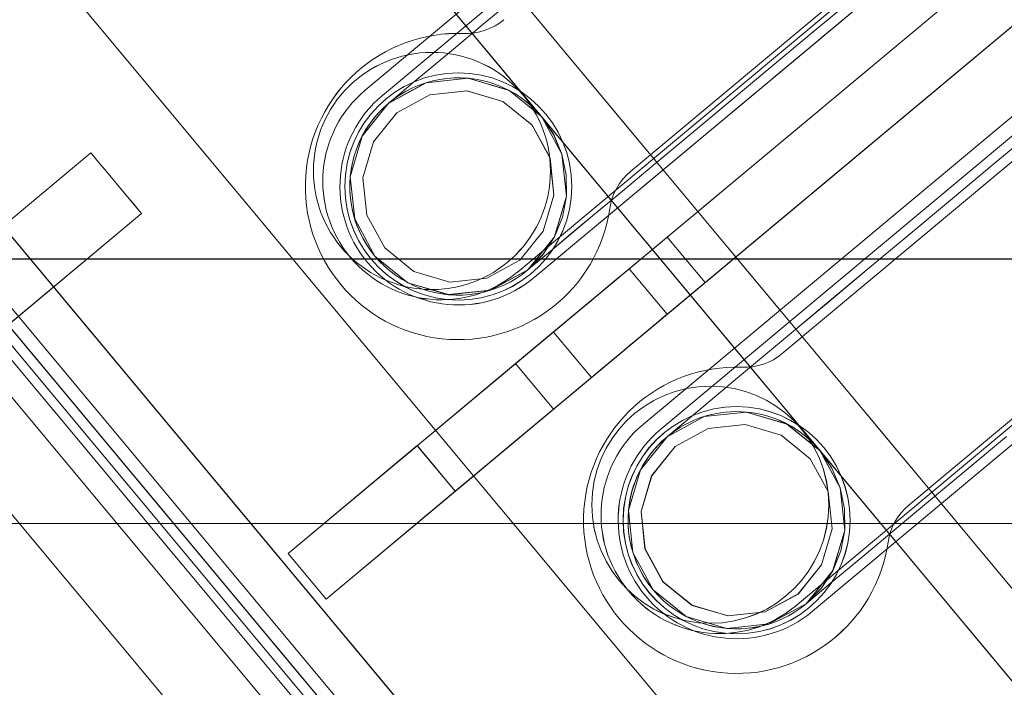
# Model space of a CAD drawing. Header units: millimetres. Extents: x -125266 to 274256, y -711690 to -301689.
# Tile 69 of 256: x -53535 to -53485, y -360831 to -360797. Entities that reach past the tile are written whole.
import ezdxf

# ---------------------------------------------------------------- set-up
doc = ezdxf.new("R2010")
doc.units = ezdxf.units.MM
doc.linetypes.add('CONTINOUS', pattern=[0])
for name, color, linetype, lineweight in [('AD Wall', 8, 'Continuous', 15), ('ARCH', 7, 'Continuous', 0), ('Equipment', 8, 'Continuous', 0), ('HVAC', 170, 'Continuous', 5), ('MEPTEK HVAC-Kitchen Fresh Air Duct', 3, 'Continuous', 30), ('MEPTEK SA DUCT', 6, 'Continuous', 9), ('MEPTEK-TEXT1', 7, 'Continuous', 30)]:
    doc.layers.add(name, color=color, linetype=linetype, lineweight=lineweight)
doc.layers.add('Light Equipment', color=8, linetype='Continuous')
doc.styles.get("Standard").update_dxf_attribs({"font": 'ARIALN.TTF'})
doc.styles.add('Times New Roman', font='times.ttf', dxfattribs={"height": 150})
doc.dimstyles.new('ARA-125', dxfattribs={"dimtxt": 200, "dimasz": 75, "dimexe": 0, "dimexo": 75, "dimgap": 7.5, "dimtad": 0, "dimdec": 0, "dimrnd": 5, "dimdsep": 46, "dimtxsty": 'Times New Roman', "dimblk": 'ARCHTICK', "dimcen": 56.25, "dimdle": 56.25, "dimclrd": 256, "dimclre": 256, "dimclrt": 256, "dimazin": 3, "dimtfac": 1, "dimtdec": 0, "dimtix": 1, "dimtmove": 1, "dimatfit": 3, "dimfxl": 0, "dimtolj": 1, "dimlwd": -1, "dimlwe": 0, "dimarcsym": 0})
pattern_1 = [(22.867872, (419150.544, -703283.92), (-30.845707, 73.1364), [])]

# ---------------------------------------------------------------- blocks, each defined once
blk = doc.blocks.new('A$Cf0359734')
at = {"layer": 'Equipment', "extrusion": (0, 0, -1), "elevation": -15}
for points in [[(-610.078, 1224.798, -3.802846), (-1131.035, 947.449, 3.802846)], [(-563.585, 1106.137, -3.146449), (-1057.949, 842.946, 3.146449)], [(-383.149, 416.084, -2.242091), (-393.33, 410.664, 2.242091)], [(-379.604, 411.54, -0.9995), (-390.198, 405.9, 0.9995)], [(-380.508, 411.625, -0.9995), (-391.102, 405.985, 0.9995)], [(-402.57, 405.745, -2.242091), (-412.751, 400.324, 2.242091)], [(-399.026, 401.201, -0.9995), (-409.62, 395.561, 0.9995)], [(-399.93, 401.286, -0.9995), (-410.523, 395.646, 0.9995)]]:
    blk.add_lwpolyline(points, format="xyb", close=True, dxfattribs=at)
for points in [[(-591.722, 1158.987, -3.538831), (-1086.084, 895.797), (-1091.774, 906.486), (-1091.58, 906.121), (-1086.084, 895.797), (-1084.559, 898.382), (-1083.015, 900.957), (-1081.46, 903.525), (-1079.888, 906.087), (-1078.303, 908.636), (-1076.702, 911.181)], [(-1077.22, 914.233), (-1087.359, 908.836), (-1091.168, 906.808, 3.626728), (-598.019, 1169.352)], [(-597.218, 1169.311, -3.616317), (-1091.58, 906.121), (-1091.532, 906.208), (-1091.475, 906.293), (-1091.426, 906.38), (-1091.369, 906.465), (-1091.32, 906.552), (-1091.272, 906.639), (-1091.215, 906.724), (-1091.168, 906.808), (-598.022, 1169.351)], [(-597.218, 1169.31, -3.616317), (-1091.582, 906.12, 3.616317), (-597.219, 1169.312)], [(-591.722, 1158.988, -3.538831), (-1086.084, 895.795), (-1084.554, 898.384), (-1083.015, 900.956), (-1081.455, 903.526), (-1079.889, 906.086), (-1078.304, 908.635), (-1076.703, 911.179)], [(-599.158, 1041.719, -0.011713), (-984.646, 836.489), (-990.409, 833.326), (-995.883, 829.759), (-1000.962, 825.886), (-1005.713, 821.665), (-1011.224, 815.871), (-1016.164, 809.592), (-1020.378, 803.047), (-1023.979, 796.101), (-1025.529, 792.694), (-1080.437, 895.526, 3.572618), (-594.649, 1154.151, -3.572618), (-1080.436, 895.526, 3.572618), (-594.65, 1154.151, -3.572618), (-1080.31, 895.593), (-1031.842, 804.552), (-1031.857, 804.516), (-1031.842, 804.552)], [(-546.271, 1063.035, -2.890001), (-1031.776, 804.429), (-1025.527, 792.692)], [(-400.79, 425.248), (-399.443, 422.717), (-398.129, 420.25), (-396.867, 417.878), (-395.677, 415.644), (-394.578, 413.58), (-393.589, 411.721), (-392.723, 410.096), (-391.996, 408.73), (-391.418, 407.645), (-390.998, 406.856), (-390.745, 406.379), (-390.66, 406.22), (-391.069, 407.219), (-391.279, 408.276), (-391.274, 409.352), (-391.062, 410.409), (-390.648, 411.405), (-390.051, 412.3), (-389.287, 413.06), (-388.39, 413.66, -1), (-383.221, 403.95), (-385.276, 403.331), (-387.409, 403.548), (-389.3, 404.559), (-390.661, 406.22), (-389.301, 404.559), (-387.407, 403.542), (-385.277, 403.331), (-383.221, 403.95), (-381.56, 405.31), (-380.541, 407.198), (-380.332, 409.334), (-380.951, 411.391), (-381.036, 411.55), (-381.29, 412.027), (-381.71, 412.815), (-382.287, 413.901), (-383.015, 415.267), (-383.88, 416.892), (-384.869, 418.75)], [(-416.288, 407.539), (-415.099, 405.304), (-414, 403.24), (-413.01, 401.381), (-412.145, 399.756), (-411.418, 398.39), (-410.84, 397.305), (-410.42, 396.516), (-410.166, 396.04), (-410.082, 395.881), (-410.491, 396.879), (-410.701, 397.936), (-410.696, 399.012), (-410.484, 400.07), (-410.07, 401.065), (-409.473, 401.96), (-408.709, 402.72), (-407.812, 403.32, -1), (-402.642, 393.61), (-404.698, 392.992), (-406.831, 393.208), (-408.722, 394.219), (-410.082, 395.88), (-408.722, 394.219), (-406.829, 393.203), (-404.698, 392.991), (-402.643, 393.61), (-400.982, 394.97), (-399.962, 396.858), (-399.754, 398.994), (-400.373, 401.052), (-400.457, 401.21), (-400.711, 401.687), (-401.131, 402.476), (-401.709, 403.561), (-402.436, 404.927), (-403.301, 406.552), (-404.291, 408.411), (-405.39, 410.475), (-406.579, 412.71), (-407.842, 415.081), (-409.156, 417.549), (-410.503, 420.079), (-411.861, 422.631)]]:
    blk.add_lwpolyline(points, format="xyb", dxfattribs=at)
for points in [[(-288.208, 537.808), (-245.91, 458.357), (-697.898, 217.725)], [(-384.819, 388.347), (-424.07, 462.075)], [(-387.467, 386.937), (-426.719, 460.665)], [(-695.079, 212.429), (-243.09, 453.06), (-245.909, 458.355), (-243.09, 453.06)], [(-740.196, 297.177), (-697.897, 217.726), (-692.603, 220.544), (-697.897, 217.726), (-245.909, 458.357)], [(-694.774, 226.756), (-694.453, 226.153), (-694.142, 225.57), (-693.858, 225.036), (-693.61, 224.57), (-693.404, 224.183), (-693.252, 223.897), (-693.159, 223.723), (-693.128, 223.664), (-253.501, 457.714)], [(-252.091, 455.066), (-691.718, 221.016), (-691.777, 221.127), (-691.952, 221.455), (-692.233, 221.984), (-692.611, 222.694), (-693.076, 223.567), (-693.603, 224.557), (-694.175, 225.632), (-694.773, 226.755)], [(-687.831, 226.484), (-258.794, 454.897)], [(-243.089, 453.061), (-695.078, 212.43), (-697.896, 217.724), (-695.078, 212.43)], [(-683.994, 224.535), (-258.086, 451.283)], [(-258.65, 452.342), (-684.559, 225.595), (-683.995, 224.536)], [(-258.65, 452.342), (-684.559, 225.595)], [(-257.384, 452.248), (-686.421, 223.835), (-687.454, 223.286), (-688.449, 222.756), (-689.365, 222.268), (-690.164, 221.843), (-690.826, 221.49), (-691.313, 221.231), (-691.615, 221.07), (-691.716, 221.017)], [(-257.206, 451.21), (-256.642, 450.151), (-686.437, 221.335), (-256.642, 450.151)], [(-684.558, 225.594), (-683.995, 224.535), (-258.086, 451.283)], [(-417.021, 448.834), (-412.322, 440.008), (-414.969, 438.599), (-412.322, 440.008), (-396.569, 410.418)], [(-399.218, 409.008), (-414.971, 438.598), (-419.67, 447.424)], [(-383.147, 416.086), (-383.147, 416.086)], [(-393.597, 412.792), (-393.597, 412.792)], [(-379.604, 411.538), (-379.604, 411.538)], [(-380.508, 411.627), (-380.508, 411.627)], [(-393.333, 410.663), (-393.333, 410.663)], [(-391.87, 401.591), (-396.568, 410.417), (-399.215, 409.007), (-396.568, 410.417)], [(-396.57, 410.414), (-396.57, 410.414)], [(-399.217, 409.006), (-394.518, 400.181)], [(-399.218, 409.005), (-399.218, 409.005)], [(-398.042, 406.799), (-395.395, 408.209)], [(-404.185, 407.155), (-404.185, 407.155)], [(-391.102, 405.987), (-391.102, 405.987)], [(-390.198, 405.898), (-390.198, 405.898)], [(-402.571, 405.745), (-402.571, 405.745)], [(-393.043, 403.796), (-395.69, 402.386)], [(-367.923, 403.37), (-362.401, 392.998)], [(-413.016, 402.454), (-413.016, 402.454)], [(-365.932, 391.117), (-371.453, 401.488)], [(-391.869, 401.589), (-388.824, 395.871)], [(-391.872, 401.589), (-391.872, 401.589)], [(-399.023, 401.199), (-399.023, 401.199)], [(-399.932, 401.286), (-399.932, 401.286)], [(-394.517, 400.179), (-391.473, 394.461)], [(-394.519, 400.179), (-394.519, 400.179)], [(-412.752, 400.325), (-412.752, 400.325)], [(-388.823, 395.869), (-384.818, 388.345)], [(-387.467, 386.935), (-391.472, 394.458), (-388.825, 395.868)], [(-409.617, 395.559), (-409.617, 395.559)], [(-410.526, 395.646), (-410.526, 395.646)], [(-384.822, 388.348), (-384.822, 388.348)], [(-387.47, 386.938), (-387.47, 386.938)]]:
    blk.add_lwpolyline(points, dxfattribs=at)
for points in [[(-696.698, 249.523), (-698.107, 252.171), (-274.369, 477.762), (-698.107, 252.171), (-698.135, 252.224), (-698.214, 252.372), (-698.344, 252.615), (-698.519, 252.944), (-698.733, 253.346), (-698.978, 253.806), (-699.243, 254.304), (-699.516, 254.818), (-699.243, 254.304), (-698.978, 253.806), (-698.733, 253.346), (-698.519, 252.944), (-698.344, 252.615), (-698.214, 252.372), (-698.135, 252.224), (-698.107, 252.171)], [(-698.106, 252.17), (-696.697, 249.522), (-272.959, 475.114), (-696.697, 249.522)], [(-698.105, 252.172), (-697.936, 252.262), (-697.438, 252.527), (-696.617, 252.964), (-695.521, 253.547), (-694.182, 254.26), (-692.657, 255.072), (-691, 255.954), (-689.279, 256.87), (-283.198, 473.062), (-689.279, 256.87), (-691, 255.954), (-692.657, 255.072), (-694.182, 254.26), (-695.521, 253.547), (-696.617, 252.964), (-697.438, 252.527), (-697.936, 252.262)], [(-281.788, 470.414), (-687.87, 254.222)], [(-676.784, 243.922), (-280.767, 454.755)], [(-401.694, 453.031), (-379.605, 411.54)], [(-402.128, 452.232), (-380.509, 411.625)], [(-687.001, 222.394), (-257.206, 451.21)], [(-390.198, 405.899), (-412.287, 447.391)], [(-391.103, 405.987), (-412.722, 446.594)], [(-421.116, 442.691), (-399.027, 401.2)], [(-421.549, 441.892), (-399.93, 401.285)], [(-393.593, 412.792), (-408.464, 440.724)], [(-409.619, 395.56), (-431.709, 437.051)], [(-410.524, 395.647), (-432.143, 436.254)], [(-419.059, 435.087), (-404.188, 407.154)], [(-413.014, 402.452), (-427.885, 430.385)], [(-384.766, 417.493), (-384.626, 417.255), (-384.467, 417.034), (-384.285, 416.832), (-384.087, 416.638), (-383.873, 416.467), (-383.644, 416.317), (-383.399, 416.189), (-383.147, 416.085), (-383.399, 416.189), (-383.644, 416.317), (-383.873, 416.467), (-384.087, 416.638), (-384.285, 416.832), (-384.467, 417.034), (-384.626, 417.255)], [(-390.66, 406.221), (-391.278, 408.276), (-391.067, 410.407), (-390.051, 412.3), (-388.39, 413.66), (-386.334, 414.279), (-384.201, 414.062), (-382.31, 413.051), (-380.95, 411.39), (-381.69, 412.294), (-382.31, 413.051), (-384.201, 414.062), (-386.312, 414.277), (-386.334, 414.279), (-388.39, 413.66), (-390.051, 412.3), (-391.067, 410.407), (-391.276, 408.298), (-391.278, 408.276)], [(-381.514, 411.09), (-380.968, 409.274), (-381.159, 407.385), (-382.05, 405.715), (-383.525, 404.516), (-385.338, 403.965), (-387.226, 404.155), (-388.894, 405.054), (-390.096, 406.521), (-390.641, 408.337), (-390.456, 410.222), (-389.56, 411.896), (-388.091, 413.092), (-386.272, 413.646), (-384.389, 413.453), (-382.716, 412.556)], [(-390.097, 406.52), (-390.643, 408.336), (-390.452, 410.225), (-389.561, 411.895), (-388.087, 413.094), (-386.274, 413.645), (-384.385, 413.455), (-382.717, 412.555), (-381.515, 411.089), (-380.97, 409.273), (-381.155, 407.387), (-382.051, 405.714), (-383.521, 404.518), (-385.339, 403.964), (-387.222, 404.157), (-388.895, 405.054)], [(-393.331, 410.665), (-393.276, 410.932), (-393.245, 411.207), (-393.242, 411.48), (-393.265, 411.754), (-393.315, 412.026), (-393.381, 412.29), (-393.476, 412.545), (-393.595, 412.794), (-393.476, 412.545), (-393.381, 412.29), (-393.315, 412.026), (-393.265, 411.754), (-393.242, 411.48), (-393.245, 411.207), (-393.276, 410.932)], [(-393.043, 403.796), (-393.133, 403.965), (-393.387, 404.441), (-393.768, 405.156), (-394.219, 406.003), (-394.667, 406.845), (-395.05, 407.565), (-395.304, 408.042), (-395.394, 408.211), (-395.304, 408.042), (-395.05, 407.565), (-394.667, 406.845), (-394.219, 406.003), (-393.768, 405.156), (-393.387, 404.441), (-393.133, 403.965)], [(-404.187, 407.153), (-404.047, 406.915), (-403.889, 406.694), (-403.706, 406.492), (-403.508, 406.299), (-403.295, 406.127), (-403.065, 405.977), (-402.821, 405.849), (-402.568, 405.746), (-402.821, 405.849), (-403.065, 405.977), (-403.295, 406.127), (-403.508, 406.299), (-403.706, 406.492), (-403.889, 406.694), (-404.047, 406.915)], [(-395.692, 402.385), (-395.782, 402.555), (-396.036, 403.031), (-396.416, 403.746), (-396.867, 404.593), (-397.315, 405.435), (-397.699, 406.155), (-397.952, 406.631), (-398.043, 406.801), (-397.952, 406.631), (-397.699, 406.155), (-397.315, 405.435), (-396.867, 404.593), (-396.416, 403.746), (-396.036, 403.031), (-395.782, 402.555)], [(-410.081, 395.881), (-410.7, 397.937), (-410.489, 400.067), (-409.472, 401.961), (-407.811, 403.32), (-405.755, 403.939), (-403.622, 403.723), (-401.731, 402.711), (-400.372, 401.05), (-401.111, 401.954), (-401.731, 402.711), (-403.622, 403.723), (-405.734, 403.937), (-405.755, 403.939), (-407.811, 403.32), (-407.845, 403.295), (-409.472, 401.961), (-410.489, 400.067), (-410.698, 397.958), (-410.7, 397.937)], [(-368.439, 403.094), (-369.011, 402.789), (-369.689, 402.429), (-370.361, 402.071), (-370.938, 401.763), (-371.319, 401.561), (-371.452, 401.49), (-371.319, 401.561), (-370.938, 401.763), (-370.366, 402.068), (-369.689, 402.429), (-369.011, 402.789), (-368.439, 403.094), (-368.058, 403.297), (-367.92, 403.37), (-368.058, 403.297)], [(-400.935, 400.75), (-400.39, 398.934), (-400.58, 397.046), (-401.477, 395.373), (-402.946, 394.176), (-404.759, 393.625), (-406.648, 393.816), (-408.315, 394.715), (-409.517, 396.181), (-410.063, 397.997), (-409.878, 399.883), (-408.981, 401.556), (-407.512, 402.753), (-405.699, 403.303), (-403.811, 403.113), (-402.137, 402.217)], [(-409.519, 396.181), (-410.064, 397.997), (-409.874, 399.885), (-408.977, 401.558), (-407.508, 402.755), (-405.695, 403.306), (-403.806, 403.115), (-402.139, 402.216), (-400.937, 400.749), (-400.391, 398.933), (-400.576, 397.048), (-401.473, 395.375), (-402.942, 394.178), (-404.755, 393.627), (-406.643, 393.818), (-408.317, 394.714)], [(-412.752, 400.326), (-412.697, 400.593), (-412.667, 400.867), (-412.663, 401.141), (-412.686, 401.414), (-412.736, 401.686), (-412.802, 401.95), (-412.897, 402.206), (-413.016, 402.455), (-412.897, 402.206), (-412.802, 401.95), (-412.736, 401.686), (-412.686, 401.414), (-412.663, 401.141), (-412.667, 400.867), (-412.697, 400.593)], [(-394.516, 400.18), (-391.869, 401.589)], [(-384.82, 388.346), (-387.467, 386.937)]]:
    blk.add_lwpolyline(points, close=True, dxfattribs=at)
at = {"layer": 'Equipment', "extrusion": (0, 0, -1)}
for centre, radius in [((-384.27, 409.029, -15), 6.002), ((-384.27, 409.029, -15), 6.002), ((-385.803, 408.805, -15), 5.749), ((-385.805, 408.805, -15), 5.75), ((-403.696, 398.689, -15), 6), ((-403.696, 398.689, -15), 6), ((-405.227, 398.466, -15), 5.75), ((-405.224, 398.465, -15), 5.749)]:
    blk.add_circle(centre, radius, dxfattribs=at)
for centre, radius, start, end in [((-625.132, 625.132, -15), 625.132, 145.142558, 90.917696), ((-624.647, 624.948, -15), 545.055, 148.86045, 87.1998), ((-624.649, 624.946, -15), 545.055, 148.86045, 87.1998), ((-624.649, 624.946, -15), 545.055, 148.86045, 87.1998), ((-624.649, 624.946, -15), 545.055, 148.86045, 87.1998), ((-624.648, 624.948, -15), 535.053, 147.01591, 89.04434), ((-624.648, 624.948, -15), 535.053, 147.01591, 89.04434), ((-385.806, 408.805, -15), 5.5, 208.0301, 28.0301), ((-405.227, 398.465, -15), 5.5, 208.0301, 28.0301)]:
    blk.add_arc(centre, radius, start, end, dxfattribs=at)
blk = doc.blocks.new('ARCH')
at = {"layer": 'AD Wall', "lineweight": 0}
h = blk.add_hatch(dxfattribs=at)
h.set_pattern_fill('ANSI31', color=256, scale=25, angle=-22.1321)
h.set_pattern_definition(pattern_1)
edge = h.paths.add_edge_path()
edge.add_arc((-53209.777, -360694.998), 761.132, 66.950176, 372.725314)
edge.add_line((-52467.341, -360527.338), (-52564.885, -360549.366))
edge.add_arc((-53209.777, -360694.998), 661.132, -293.049824, 12.725314, ccw=False)
edge.add_line((-52950.923, -360086.648), (-52911.77, -359994.631))
h = blk.add_hatch(dxfattribs=at)
h.set_pattern_fill('ANSI31', color=256, scale=25, angle=-22.1321)
h.set_pattern_definition(pattern_1)
edge = h.paths.add_edge_path()
edge.add_arc((-53209.777, -360694.998), 761.132, 66.950176, 372.725314)
edge.add_line((-52467.341, -360527.338), (-52564.885, -360549.366))
edge.add_arc((-53209.777, -360694.998), 661.132, -293.049824, 12.725314, ccw=False)
edge.add_line((-52950.923, -360086.648), (-52911.77, -359994.631))
at = {"layer": 'AD Wall', "lineweight": 0, "extrusion": (0, 0, -1)}
for radius in [761.132, 761.132, 661.132, 661.132]:
    blk.add_arc((53209.777, -360694.998, -5.049), radius, 167.274686, 113.049824, dxfattribs=at)
at = {"layer": 'Light Equipment', "lineweight": 0, "extrusion": (0, 0, -1), "elevation": -5.049}
for points in [[(52997.285, -360133.855, -3.802846), (52619.203, -360587.036, 3.802846)], [(53085.056, -360226.257, -3.146449), (52726.274, -360656.304, 3.146449)], [(53512.171, -360797.487, -2.242091), (53504.782, -360806.343, 2.242091)], [(53517.166, -360800.36, -0.9995), (53509.478, -360809.576, 0.9995)], [(53516.297, -360800.622, -0.9995), (53508.608, -360809.838, 0.9995)], [(53498.076, -360814.381, -2.242091), (53490.687, -360823.238, 2.242091)], [(53503.071, -360817.255, -0.9995), (53495.382, -360826.471, 0.9995)], [(53502.202, -360817.517, -0.9995), (53494.513, -360826.732, 0.9995)]]:
    blk.add_lwpolyline(points, format="xyb", close=True, dxfattribs=at)
for points in [[(52681.566, -360597.53), (52674.208, -360606.349), (52671.443, -360609.663, 3.626728), (53029.343, -360180.672)], [(53030.101, -360180.409, -3.616317), (52671.32, -360610.454), (52671.332, -360610.355), (52671.353, -360610.255), (52671.365, -360610.156), (52671.386, -360610.056), (52671.399, -360609.957), (52671.411, -360609.858), (52671.432, -360609.758), (52671.443, -360609.663), (53029.342, -360180.674)], [(53030.101, -360180.41, -3.616317), (52671.318, -360610.456, 3.616317), (53030.101, -360180.408)], [(53039.081, -360187.901, -3.538831), (52680.301, -360617.948), (52680.744, -360614.974), (52681.2, -360612.012), (52681.677, -360609.043), (52682.163, -360606.082), (52682.671, -360603.124), (52683.196, -360600.164)], [(53039.082, -360187.901, -3.538831), (52680.301, -360617.947), (52671.003, -360610.189), (52671.321, -360610.454), (52680.301, -360617.947), (52680.74, -360614.977), (52681.2, -360612.01), (52681.673, -360609.046), (52682.163, -360606.081), (52682.671, -360603.122), (52683.196, -360600.162)], [(53076.373, -360299.33, -0.011713), (52796.609, -360634.668), (52792.462, -360639.77), (52788.735, -360645.136), (52785.489, -360650.637), (52782.678, -360656.337), (52779.757, -360663.781), (52777.546, -360671.458), (52776.108, -360679.109), (52775.39, -360686.899), (52775.238, -360690.639), (52685.634, -360616.071, 3.572618), (53038.192, -360193.484, -3.572618), (52685.634, -360616.07, 3.572618), (53038.191, -360193.484, -3.572618), (52685.726, -360615.961), (52764.922, -360682.033), (52764.921, -360682.072), (52764.922, -360682.033)], [(53117.333, -360259.66, -2.890001), (52765.029, -360682.122), (52775.24, -360690.64)], [(53492.377, -360795.644), (53494.578, -360797.481), (53496.725, -360799.271), (53498.788, -360800.993), (53500.731, -360802.614), (53502.527, -360804.113), (53504.144, -360805.461), (53505.558, -360806.641), (53506.746, -360807.632), (53507.69, -360808.42), (53508.376, -360808.992), (53508.791, -360809.338), (53508.929, -360809.453), (53508.174, -360808.683), (53507.581, -360807.782), (53507.18, -360806.784), (53506.978, -360805.725), (53506.987, -360804.647), (53507.203, -360803.592), (53507.624, -360802.6), (53508.229, -360801.707, -1), (53516.676, -360808.754), (53515.005, -360810.101), (53512.947, -360810.705), (53510.815, -360810.48), (53508.929, -360809.454), (53510.814, -360810.48), (53512.951, -360810.709), (53515.004, -360810.102), (53516.675, -360808.754), (53517.701, -360806.869), (53517.935, -360804.735), (53517.323, -360802.679), (53515.974, -360801.006), (53515.836, -360800.891), (53515.422, -360800.545), (53514.736, -360799.972), (53513.791, -360799.185), (53512.603, -360798.193), (53511.189, -360797.014), (53509.573, -360795.665)], [(53484.693, -360817.888), (53486.636, -360819.509), (53488.432, -360821.008), (53490.049, -360822.356), (53491.463, -360823.536), (53492.651, -360824.527), (53493.595, -360825.315), (53494.281, -360825.887), (53494.696, -360826.233), (53494.834, -360826.348), (53494.079, -360825.578), (53493.486, -360824.677), (53493.085, -360823.679), (53492.883, -360822.62), (53492.892, -360821.541), (53493.108, -360820.487), (53493.529, -360819.495), (53494.134, -360818.602, -1), (53502.581, -360825.649), (53500.91, -360826.996), (53498.852, -360827.599), (53496.72, -360827.375), (53494.834, -360826.349), (53496.719, -360827.375), (53498.856, -360827.604), (53500.909, -360826.996), (53502.58, -360825.649), (53503.606, -360823.763), (53503.84, -360821.63), (53503.228, -360819.573), (53501.879, -360817.901), (53501.741, -360817.785), (53501.327, -360817.44), (53500.641, -360816.867), (53499.696, -360816.079), (53498.508, -360815.088), (53497.094, -360813.909), (53495.478, -360812.56), (53493.682, -360811.061), (53491.738, -360809.44), (53489.675, -360807.719), (53487.529, -360805.928), (53485.327, -360804.091), (53483.107, -360802.239)]]:
    blk.add_lwpolyline(points, format="xyb", dxfattribs=at)
for points in [[(53554.257, -360648.964), (53623.372, -360706.625), (53295.343, -361099.81)], [(53299.951, -361103.654), (53627.979, -360710.469), (53623.374, -360706.626), (53627.979, -360710.469)], [(53226.23, -361042.148), (53295.344, -361099.809), (53299.187, -361095.204), (53295.344, -361099.809), (53623.373, -360706.624)], [(53294.835, -361090.267), (53295.36, -361090.705), (53295.867, -361091.128), (53296.332, -361091.516), (53296.737, -361091.854), (53297.073, -361092.135), (53297.322, -361092.342), (53297.474, -361092.469), (53297.525, -361092.511), (53616.581, -360710.08)], [(53627.98, -360710.468), (53299.951, -361103.653), (53295.346, -361099.81), (53299.951, -361103.653)], [(53618.886, -360712.002), (53299.829, -361094.433), (53299.732, -361094.353), (53299.447, -361094.115), (53298.986, -361093.73), (53298.369, -361093.215), (53297.609, -361092.581), (53296.748, -361091.863), (53295.813, -361091.083), (53294.837, -361090.268)], [(53301.369, -361087.904), (53612.741, -360714.684)], [(53615.045, -360716.606), (53303.673, -361089.826), (53302.924, -361090.724), (53302.201, -361091.59), (53301.536, -361092.387), (53300.956, -361093.082), (53300.476, -361093.658), (53300.123, -361094.082), (53299.904, -361094.344), (53299.831, -361094.432)], [(53613.837, -360716.996), (53304.735, -361087.494), (53305.656, -361088.263)], [(53613.837, -360716.996), (53304.735, -361087.494)], [(53615.601, -360717.501), (53616.522, -360718.269), (53304.6, -361092.148), (53616.522, -360718.269)], [(53305.657, -361088.263), (53614.758, -360717.765)], [(53304.736, -361087.495), (53305.657, -361088.263), (53614.758, -360717.765)], [(53521.074, -360823.809), (53456.938, -360770.301)], [(53519.152, -360826.113), (53455.015, -360772.605)], [(53468.456, -360779.911), (53476.134, -360786.316), (53474.213, -360788.619), (53476.134, -360786.316), (53501.874, -360807.791)], [(53499.952, -360810.095), (53474.211, -360788.62), (53466.534, -360782.215)], [(53512.172, -360797.484), (53512.172, -360797.484)], [(53517.167, -360800.363), (53517.167, -360800.363)], [(53516.296, -360800.62), (53516.296, -360800.62)], [(53531.065, -360803.528), (53540.087, -360811.055)], [(53503.733, -360804.472), (53503.733, -360804.472)], [(53504.78, -360806.345), (53504.78, -360806.345)], [(53537.526, -360814.128), (53528.504, -360806.601)], [(53509.553, -360814.197), (53501.876, -360807.792), (53499.954, -360810.095), (53501.876, -360807.792)], [(53501.874, -360807.795), (53501.874, -360807.795)], [(53501.873, -360811.698), (53503.794, -360809.395)], [(53509.479, -360809.578), (53509.479, -360809.578)], [(53508.608, -360809.836), (53508.608, -360809.836)], [(53499.953, -360810.096), (53507.631, -360816.502)], [(53499.953, -360810.098), (53499.953, -360810.098)], [(53507.635, -360812.597), (53505.714, -360814.9)], [(53496.049, -360813.683), (53496.049, -360813.683)], [(53509.555, -360814.199), (53514.528, -360818.348)], [(53509.552, -360814.2), (53509.552, -360814.2)], [(53498.075, -360814.381), (53498.075, -360814.381)], [(53507.632, -360816.503), (53512.606, -360820.653)], [(53507.631, -360816.503), (53507.631, -360816.503)], [(53503.074, -360817.256), (53503.074, -360817.256)], [(53502.199, -360817.518), (53502.199, -360817.518)], [(53514.531, -360818.35), (53521.075, -360823.81)], [(53519.153, -360826.114), (53512.608, -360820.655), (53514.53, -360818.352)], [(53489.64, -360821.365), (53489.64, -360821.365)], [(53490.686, -360823.238), (53490.686, -360823.238)], [(53521.07, -360823.81), (53521.07, -360823.81)], [(53519.149, -360826.113), (53519.149, -360826.113)], [(53495.385, -360826.471), (53495.385, -360826.471)], [(53494.511, -360826.733), (53494.511, -360826.733)]]:
    blk.add_lwpolyline(points, dxfattribs=at)
for points in [[(53284.476, -361069.902), (53282.173, -361067.981), (53589.699, -360699.371), (53282.173, -361067.981), (53282.127, -361067.943), (53281.998, -361067.835), (53281.786, -361067.658), (53281.501, -361067.42), (53281.151, -361067.128), (53280.75, -361066.794), (53280.317, -361066.433), (53279.87, -361066.06), (53280.317, -361066.433), (53280.75, -361066.794), (53281.151, -361067.128), (53281.501, -361067.42), (53281.786, -361067.658), (53281.998, -361067.835), (53282.127, -361067.943), (53282.173, -361067.981)], [(53282.174, -361067.982), (53284.477, -361069.903), (53592.003, -360701.293), (53284.477, -361069.903)], [(53282.174, -361067.979), (53282.297, -361067.832), (53282.659, -361067.399), (53283.254, -361066.685), (53284.05, -361065.732), (53285.022, -361064.567), (53286.128, -361063.24), (53287.331, -361061.799), (53288.58, -361060.302), (53583.291, -360707.051), (53288.58, -361060.302), (53287.331, -361061.799), (53286.128, -361063.24), (53285.022, -361064.567), (53284.05, -361065.732), (53283.254, -361066.685), (53282.659, -361067.399), (53282.297, -361067.832)], [(53585.595, -360708.973), (53290.883, -361062.224)], [(53303.679, -361091.379), (53615.6, -360717.501)], [(53305.032, -361067.589), (53592.44, -360723.093)], [(53481.072, -360770.249), (53517.166, -360800.361)], [(53480.972, -360771.153), (53516.296, -360800.623)], [(53509.478, -360809.577), (53473.385, -360779.465)], [(53508.607, -360809.837), (53473.283, -360780.367)], [(53503.736, -360804.471), (53479.438, -360784.199)], [(53466.977, -360787.144), (53503.07, -360817.256)], [(53466.877, -360788.047), (53502.202, -360817.517)], [(53471.747, -360793.413), (53496.046, -360813.685)], [(53495.383, -360826.471), (53459.29, -360796.359)], [(53510.142, -360796.791), (53510.362, -360796.958), (53510.592, -360797.104), (53510.837, -360797.222), (53511.093, -360797.327), (53511.356, -360797.405), (53511.625, -360797.458), (53511.9, -360797.484), (53512.172, -360797.485), (53511.9, -360797.484), (53511.625, -360797.458), (53511.356, -360797.405), (53511.093, -360797.327), (53510.837, -360797.222), (53510.592, -360797.104), (53510.362, -360796.958)], [(53494.512, -360826.731), (53459.188, -360797.261)], [(53508.929, -360809.453), (53507.582, -360807.782), (53506.975, -360805.729), (53507.203, -360803.592), (53508.23, -360801.706), (53509.901, -360800.359), (53511.958, -360799.756), (53514.091, -360799.98), (53515.976, -360801.007), (53514.95, -360800.448), (53514.091, -360799.98), (53511.958, -360799.756), (53509.921, -360800.353), (53509.901, -360800.359), (53508.23, -360801.706), (53507.203, -360803.592), (53506.975, -360805.729), (53507.576, -360807.761), (53507.582, -360807.782)], [(53509.337, -360808.964), (53508.148, -360807.487), (53507.613, -360805.666), (53507.809, -360803.783), (53508.723, -360802.117), (53510.195, -360800.923), (53512.016, -360800.388), (53513.9, -360800.593), (53515.566, -360801.498), (53516.755, -360802.975), (53517.294, -360804.791), (53517.094, -360806.679), (53516.184, -360808.341), (53514.708, -360809.539), (53512.891, -360810.069), (53511.003, -360809.869)], [(53515.567, -360801.497), (53516.756, -360802.974), (53517.291, -360804.795), (53517.095, -360806.678), (53516.181, -360808.344), (53514.709, -360809.538), (53512.888, -360810.073), (53511.004, -360809.868), (53509.339, -360808.963), (53508.149, -360807.486), (53507.61, -360805.669), (53507.81, -360803.782), (53508.72, -360802.12), (53510.196, -360800.922), (53512.013, -360800.392), (53513.901, -360800.592)], [(53489.642, -360821.366), (53465.343, -360801.094)], [(53530.691, -360803.978), (53530.276, -360804.475), (53529.784, -360805.065), (53529.296, -360805.65), (53528.877, -360806.152), (53528.6, -360806.483), (53528.504, -360806.599), (53528.6, -360806.483), (53528.877, -360806.152), (53529.292, -360805.655), (53529.784, -360805.065), (53530.276, -360804.475), (53530.691, -360803.978), (53530.967, -360803.647), (53531.067, -360803.527), (53530.967, -360803.647)], [(53504.781, -360806.342), (53504.731, -360806.074), (53504.656, -360805.809), (53504.556, -360805.554), (53504.432, -360805.309), (53504.283, -360805.076), (53504.123, -360804.856), (53503.938, -360804.656), (53503.734, -360804.47), (53503.938, -360804.656), (53504.123, -360804.856), (53504.283, -360805.076), (53504.432, -360805.309), (53504.556, -360805.554), (53504.656, -360805.809), (53504.731, -360806.074)], [(53507.635, -360812.597), (53507.488, -360812.475), (53507.073, -360812.129), (53506.452, -360811.61), (53505.715, -360810.995), (53504.982, -360810.384), (53504.356, -360809.862), (53503.942, -360809.516), (53503.794, -360809.393), (53503.942, -360809.516), (53504.356, -360809.862), (53504.982, -360810.384), (53505.715, -360810.995), (53506.452, -360811.61), (53507.073, -360812.129), (53507.488, -360812.475)], [(53505.713, -360814.902), (53505.565, -360814.779), (53505.151, -360814.433), (53504.529, -360813.914), (53503.792, -360813.299), (53503.06, -360812.688), (53502.434, -360812.166), (53502.019, -360811.82), (53501.872, -360811.697), (53502.019, -360811.82), (53502.434, -360812.166), (53503.06, -360812.688), (53503.792, -360813.299), (53504.529, -360813.914), (53505.151, -360814.433), (53505.565, -360814.779)], [(53496.047, -360813.686), (53496.267, -360813.853), (53496.497, -360813.998), (53496.742, -360814.117), (53496.998, -360814.221), (53497.261, -360814.3), (53497.53, -360814.352), (53497.804, -360814.379), (53498.077, -360814.38), (53497.804, -360814.379), (53497.53, -360814.352), (53497.261, -360814.3), (53496.998, -360814.221), (53496.742, -360814.117), (53496.497, -360813.998), (53496.267, -360813.853)], [(53507.633, -360816.501), (53509.555, -360814.199)], [(53494.834, -360826.348), (53493.487, -360824.677), (53492.88, -360822.624), (53493.108, -360820.487), (53494.134, -360818.601), (53495.805, -360817.254), (53497.863, -360816.65), (53499.996, -360816.875), (53501.881, -360817.901), (53500.855, -360817.342), (53499.996, -360816.875), (53497.863, -360816.65), (53495.826, -360817.248), (53495.805, -360817.254), (53494.134, -360818.601), (53494.112, -360818.637), (53493.108, -360820.487), (53492.88, -360822.624), (53493.481, -360824.656), (53493.487, -360824.677)], [(53495.243, -360825.858), (53494.053, -360824.382), (53493.518, -360822.561), (53493.718, -360820.673), (53494.628, -360819.011), (53496.1, -360817.818), (53497.921, -360817.283), (53499.805, -360817.487), (53501.471, -360818.393), (53502.66, -360819.87), (53503.199, -360821.686), (53502.999, -360823.573), (53502.089, -360825.236), (53500.617, -360826.429), (53498.796, -360826.964), (53496.909, -360826.764)], [(53501.472, -360818.392), (53502.661, -360819.869), (53503.196, -360821.69), (53502.996, -360823.577), (53502.086, -360825.239), (53500.614, -360826.433), (53498.793, -360826.968), (53496.909, -360826.763), (53495.243, -360825.857), (53494.054, -360824.381), (53493.515, -360822.564), (53493.715, -360820.677), (53494.625, -360819.015), (53496.097, -360817.821), (53497.918, -360817.286), (53499.806, -360817.486)], [(53490.686, -360823.237), (53490.636, -360822.969), (53490.561, -360822.703), (53490.461, -360822.448), (53490.337, -360822.204), (53490.188, -360821.97), (53490.028, -360821.751), (53489.843, -360821.55), (53489.639, -360821.364), (53489.843, -360821.55), (53490.028, -360821.751), (53490.188, -360821.97), (53490.337, -360822.204), (53490.461, -360822.448), (53490.561, -360822.703), (53490.636, -360822.969)], [(53521.073, -360823.811), (53519.152, -360826.113)]]:
    blk.add_lwpolyline(points, close=True, dxfattribs=at)
at = {"layer": 'Light Equipment', "lineweight": 0, "extrusion": (0, 0, -1)}
for centre, radius in [((53513.79, -360804.445, -5.049), 6.002), ((53513.79, -360804.445, -5.049), 6.002), ((53512.453, -360805.23, -5.049), 5.75), ((53512.455, -360805.229, -5.049), 5.749), ((53499.691, -360821.342, -5.049), 6), ((53499.691, -360821.342, -5.049), 6), ((53498.358, -360822.125, -5.049), 5.75), ((53498.36, -360822.124, -5.049), 5.749)]:
    blk.add_circle(centre, radius, dxfattribs=at)
for centre, radius, start, end in [((53209.26, -360695.008, -5.049), 625.132, 167.274686, 113.049824), ((53209.779, -360694.995, -5.049), 545.055, 170.99258, 109.33193), ((53209.777, -360694.998, -5.049), 545.055, 170.99258, 109.33193), ((53209.777, -360694.998, -5.049), 545.055, 170.99258, 109.33193), ((53209.777, -360694.998, -5.049), 545.055, 170.99258, 109.33193), ((53209.778, -360694.996, -5.049), 535.053, 169.14804, 111.17647), ((53209.778, -360694.996, -5.049), 535.053, 169.14804, 111.17647), ((53512.452, -360805.231, -5.049), 5.5, 230.1623, 50.1623), ((53498.357, -360822.126, -5.049), 5.5, 230.1623, 50.1623)]:
    blk.add_arc(centre, radius, start, end, dxfattribs=at)
at = {"layer": 'Equipment', "rotation": 337.8678715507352}
blk.add_blockref('A$Cf0359734', (-54023.845, -361038.564, -9.95), dxfattribs=at)
blk = doc.blocks.new('A$C6072246C')
at = {"layer": 'MEPTEK SA DUCT', "color": 225, "lineweight": 13}
blk.add_line((-948.516, -4109.578), (-948.516, -6019.578), dxfattribs=at)
blk = doc.blocks.new('_ArchTick')
at = {"color": 0, "linetype": 'ByBlock', "const_width": 0.15}
blk.add_lwpolyline([(-0.5, -0.5), (0.5, 0.5)], dxfattribs=at)

msp = doc.modelspace()

# ---------------------------------------------------------------- linework, layer by layer
at = {"layer": 'MEPTEK HVAC-Kitchen Fresh Air Duct'}
msp.add_line((-54089.525, -360808.891), (-52793.848, -360808.891), dxfattribs=at)

# ---------------------------------------------------------------- block references
at = {"layer": 'ARCH'}
msp.add_blockref('ARCH', (0, 0), dxfattribs=at)
at = {"layer": 'HVAC', "rotation": 270}
msp.add_blockref('A$C6072246C', (-48213.671, -361770.81), dxfattribs=at)

# ---------------------------------------------------------------- texts
at = {"layer": 'MEPTEK-TEXT1', "char_height": 350, "attachment_point": 1}
for s, insert, width in [('{\\fCalibri|b0|i0|c0|p34;\\H1.28571x;\\C1;GENERAL GUIDELINES-HVAC :\\P\\fArial Narrow|b0|i0|c0|p34;\\H0.88889x;\\C256;\\P\\fCalibri|b0|i0|c0|p34;\\C4;DUCTING :\\H0.875x;\\P\\pi-1050,l1050,t1050;\\C256;1.^IDUCTING SHALL BE IN ACCORDANCE WITH IS 655, GALVANIZED IRON SHEET TO BE USED FOR ALL DUCTING WORKS. THERMAL INSULATION ON DUCTS SHALL BE 19 MM THICK. CLOSED CELL CLASS “O” BS 476 PART 6-7 FM APPROVED NITRILE RUBBER ELASTOMERIC INSULATION THERMAL CONDUCTIVITY 0.033 WATTS PER METER-KELVIN (W/(M.K)) AT 0°C FOR AIR CONDITIONING DUCTING. \\P2.^ITHERMAL INSULATION ON KITCHEN EXHAUST DUCTING SHALL BE 80 MM THICK ALUMINUM FOIL FACED RESIN BONDED FIBRE GLASS WOOL OF DENSITY NOT LESS THAN 48 KG/M3.\\P3.^ITHERMAL INSULATION ON FRESH AIR, SUPPLY AIR AND RETURN AIR SHALL BE 19MM THICK CLOSED CELL ANTI-MICROBIAL CLASS “O” BS 476 AND PART 6 & 7 FM APPROVED NITRILE RUBBER ELASTOMERIC INSULATION THERMAL CONDUCTIVITY 0.033 WATTS PER METER-KELVIN (W/ (M\\fArial|b0|i0|c0|p34;.\\fCalibri|b0|i0|c0|p34;K)) AT 0°C.\\P4.^IAPPROPRIATE NUMBER OF TRAP DOORS SHALL BE PROVIDED IN KITCHEN EXHAUST DUCTING FOR OIL/GREASE CLEANING PURPOSE.\\P5.^IDUCTING INSTALLATION WITH RESPECT TO FRESH AIR INTAKE, KITCHEN EXHAUST OUT FROM LOCATION UP TO LOUVERS AT FAÇADE SHALL BE IN THE SCOPE OF CONCESSIONER INCLUDING AIR WASHER, EXHAUST FAN SECTION DRY SCRUBBER ETC.\\P6.^IEACH AND EVERY KITCHEN EXHAUST HOOD SHOULD BE EQUIPPED WITH UL LISTED, WET CHEMICAL BASED, MECHANICALLY OPERATED, AUTOMATIC FIRE SUPPRESSION SYSTEM. SEPARATE DRAWING TO BE SUBMITTED FOR HOOD SUPPRESSION SYSTEM.\\P7.^ISUPPORTING OF DUCTING TO BE DONE WITH USING ANGLE 50X 50 X 5MM AND TIE ROD OF SIZE MINIMUM 10 MM DIA/ AS PER DUCT SIZE.\\P8.^IPOST COMPLETION OF ONSITE WORK, CONCESSIONAIRE HAS TO SHARE TESTING AND COMMISSIONING REPORT WITH DIAL.\\P9.^IINTEGRATION WITH FIRE ALARM SYSTEM, SO THAT AHU GET SWITCHED OFF IN CASE OF ANY FIRE INCIDENT.\\P10.^IFOR EQUIPMENT PLACEMENT STRUCTURAL DETAILS TO BE APPROVED BY STRUCTURAL CONSULTANT AND SAME TO BE SHARE WITH DIAL.\\P11.^ITRAP DOOR WITH PROPER ACCESS TO BE PROVIDED FOR FILTER AND COPPER COIL CLEANING.\\P12.^IKITCHEN VENTILATION SHALL COMPLY TO NFPA 96 GUIDELINE.}', (-102876.109, -301696.901), 28043.42879), ('{\\fCalibri|b0|i0|c0|p34;\\H1.28571x;\\C1;CHILLED WATER PIPING:-\\H0.77778x;\\P\\pi-1050,l1050,t1050;\\C256;1.^ICHILLED WATER PIPING SHALL BE CONFIRMING TO IS:1239 PART I CLASS ‘C’ HEAVY AND FITTING SHALL BE CONFORMING TO ASTM A-105,3000LBS SOCKET WELD END (UP TO 50MM) & 1S:1239 PART-II HEAVY/ASTM A-234 WPB, GR.B BUTT WELD FITTING ( ABOVE 50NB PIPE SIZE)\\P2.^IPIPING CONNECTION SHOULD BE SOCKET WELDED UP TO 50NB SIZE AND SHALL BE BUTT WELD ABOVE 50NB PIPE SIZE. PIPE FLANGES SHOULD BE CONFIRMING TO ASTM A-105 # 150 SORF AND FLANGE DIMENSION SHOULD BE IN ACCORDANCE WITH ASME/ANSI B 16.5 (150 SORF), FITTING TO FITTING WELDING IS NOT ALLOWED. NOZZLE CONNECTIONS/THREDOLETS/WELDOLETS ARE NOT ALLOWED BY PUNCTURING THE PIPE. ONLY EQUAL/UNEQUAL TEE’S SHALL BE USED FOR BRANCH CONNECTION FROM HEADER. SOCKET WELD END TEE SHOULD BE USED FOR BRANCH CONNECTION (UP-TO -50NB PIPE SIZE) W.R.T TO PRESSURE GAUGE/TEMPERATURE GAUGE/AIR VENT/DRAIN POINT ETC.\\P3.^IPOST INSTALLATION CLEARANCE BY DIAL, CHW PIPING SHALL BE TESTED @15KGF/CM2 HYDROSTATICS PRESSURE FOR 24HRS HOLD TIME AND TESTING SHOULD BE WITNESSED TO DIAL TEAM.\\P4.^ITHERMAL INSULATION ON CHW AND CONDENSATE DRAIN PIPING LINE SHALL BE 25MM THICK. CLOSED CELL ANTI-MICROBIAL CLASS “O” BS 476 AND PART 6 & 7 FM APPROVED NITRILE RUBBER ELASTOMERIC INSULATION THERMAL CONDUCTIVITY 0.033 WATTS PER METER-KELVIN (W/ (M\\fArial|b0|i0|c0|p34;⋅\\fCalibri|b0|i0|c0|p34;K)) AT 0°C.\\P5.^ICONDENSATE DRAIN PIPING SHALL BE COMPLYING TO IS 4985 CLASS 3 UPVC PIPE. SOLVENT CEMENT COMPLYING WITH ASTM D2564 SHALL BE USED FOR JOINTS.\\P6.^IFOR CEILING SUSPENDED CHILLED WATER PIPE:  PIPE SHOULD BE HANGED WITH TIE ROD OF SIZE MINIMUM 10 MM DIA.}', (-102709.024, -319968.004), 24849.35391)]:
    msp.add_mtext(s, dxfattribs=dict(at, insert=insert, width=width))

# ---------------------------------------------------------------- leaders
at = {"layer": 'MEPTEK HVAC-Kitchen Fresh Air Duct', "linetype": 'CONTINOUS', "lineweight": -2, "ltscale": 25}
msp.add_leader([(-54089.525, -360808.891), (-54089.525, -362709.219), (-53079.775, -362709.219)], dimstyle='ARA-125', override={"dimtxt": 150, "dimasz": 150}, dxfattribs=at)

doc.saveas('drawing.dxf')
